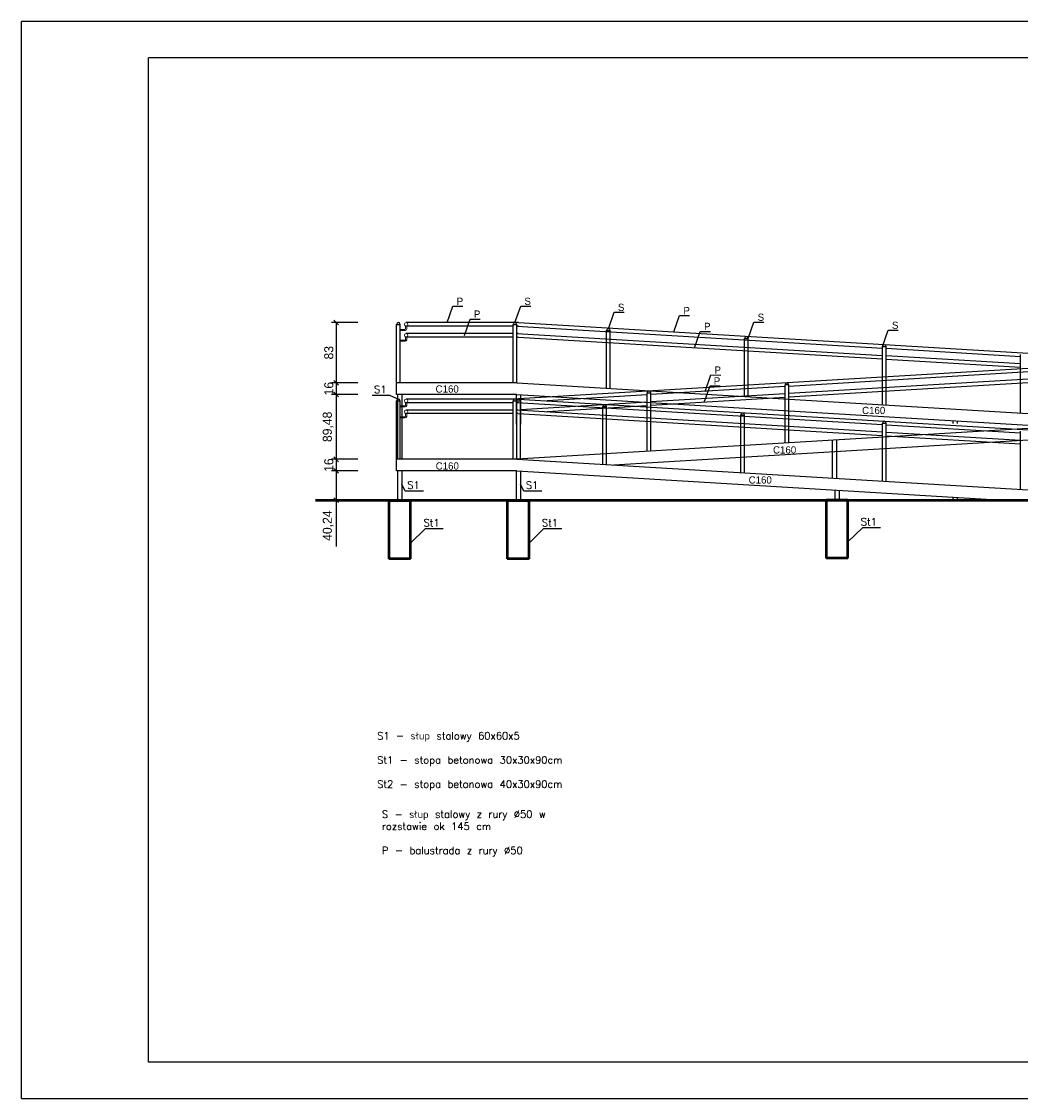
# Model space of a CAD drawing. Header units: centimetres. Extents: x 26734 to 37487, y -41160 to -26520.
# Tile 8 of 23: x 35380 to 36757, y -39502 to -38017. Entities that reach past the tile are written whole.
import ezdxf

# ---------------------------------------------------------------- set-up
doc = ezdxf.new("R2010")
doc.units = ezdxf.units.CM
doc.header["$PDMODE"] = 35
doc.header["$PDSIZE"] = 0.1
doc.layers.add('A-KomentNotOdn-T', color=3, linetype='Continuous')
doc.layers.add('Widokowa', color=94, linetype='Continuous')
doc.layers.add('A07 - OKNA', color=5, linetype='Continuous', lineweight=20)
doc.layers.add('Przekrojowa', color=90, linetype='Continuous', lineweight=50)
doc.dimstyles.new('ISO-25', dxfattribs={"dimtxt": 12.5, "dimasz": 6.5, "dimexe": 6.25, "dimexo": 3.625, "dimgap": 3.625, "dimtad": 1, "dimtxsty": 'Standard', "dimblk": 'OBLIQUE', "dimcen": 2.5, "dimadec": 0, "dimazin": 0, "dimtfac": 1, "dimtmove": 0, "dimatfit": 3, "dimldrblk": 'OBLIQUE', "dimfxl": 30, "dimfxlon": 1, "dimarcsym": 0})

# ---------------------------------------------------------------- blocks, each defined once
blk = doc.blocks.new('_Oblique')
at = {"color": 0, "linetype": 'ByBlock', "lineweight": -2}
blk.add_line((-0.5, -0.5), (0.5, 0.5), dxfattribs=at)
blk = doc.blocks.new('*D2646')
at = {"color": 0, "lineweight": -2, "ltscale": 0.6}
for p, q in [((35843.8, -38432.1), (35807.6, -38432.1)), ((35813.8, -38432.1), (35813.8, -38515.1)), ((35843.8, -38515.1), (35807.6, -38515.1))]:
    blk.add_line(p, q, dxfattribs=at)
at = {"layer": 'DEFPOINTS', "color": 0}
for p in [(35899.7, -38432.1), (35813.8, -38515.1), (35897.2, -38515.1)]:
    blk.add_point(p, dxfattribs=at)
at = {"color": 0, "lineweight": -2, "xscale": 6.5, "yscale": 6.5, "zscale": 6.5}
for p, rotation in [((35813.8, -38432.1), 90), ((35813.8, -38515.1), 270)]:
    blk.add_blockref('_Oblique', p, dxfattribs=dict(at, rotation=rotation))
at = {"color": 0, "ltscale": 0.6, "insert": (35803.9, -38473.6), "char_height": 12.5, "attachment_point": 5, "rotation": 90}
blk.add_mtext('83', dxfattribs=at)
blk = doc.blocks.new('*D2647')
at = {"color": 0, "lineweight": -2, "ltscale": 0.6}
for p, q in [((35843.8, -38515.1), (35807.6, -38515.1)), ((35813.8, -38515.1), (35813.8, -38531.1)), ((35843.8, -38531.1), (35807.6, -38531.1))]:
    blk.add_line(p, q, dxfattribs=at)
at = {"layer": 'DEFPOINTS', "color": 0}
for p in [(35897.2, -38515.1), (35813.8, -38531.1), (35897.2, -38531.1)]:
    blk.add_point(p, dxfattribs=at)
at = {"color": 0, "lineweight": -2, "xscale": 6.5, "yscale": 6.5, "zscale": 6.5}
for p, rotation in [((35813.8, -38515.1), 90), ((35813.8, -38531.1), 270)]:
    blk.add_blockref('_Oblique', p, dxfattribs=dict(at, rotation=rotation))
at = {"color": 0, "ltscale": 0.6, "insert": (35803.9, -38523.1), "char_height": 12.5, "attachment_point": 5, "rotation": 90}
blk.add_mtext('16', dxfattribs=at)
blk = doc.blocks.new('*D2648')
at = {"color": 0, "lineweight": -2, "ltscale": 0.6}
for p, q in [((35843.8, -38531.1), (35807.6, -38531.1)), ((35813.8, -38531.1), (35813.8, -38620.6)), ((35843.8, -38620.6), (35807.6, -38620.6))]:
    blk.add_line(p, q, dxfattribs=at)
at = {"layer": 'DEFPOINTS', "color": 0}
for p in [(35897.2, -38531.1), (35813.8, -38620.6), (35897.2, -38620.6)]:
    blk.add_point(p, dxfattribs=at)
at = {"color": 0, "lineweight": -2, "xscale": 6.5, "yscale": 6.5, "zscale": 6.5}
for p, rotation in [((35813.8, -38531.1), 90), ((35813.8, -38620.6), 270)]:
    blk.add_blockref('_Oblique', p, dxfattribs=dict(at, rotation=rotation))
at = {"color": 0, "ltscale": 0.6, "insert": (35802.9, -38575.8), "char_height": 12.5, "attachment_point": 5, "rotation": 90}
blk.add_mtext('89,48', dxfattribs=at)
blk = doc.blocks.new('*D2649')
at = {"color": 0, "lineweight": -2, "ltscale": 0.6}
for p, q in [((35843.8, -38620.6), (35807.6, -38620.6)), ((35813.8, -38620.6), (35813.8, -38636.6)), ((35843.8, -38636.6), (35807.6, -38636.6))]:
    blk.add_line(p, q, dxfattribs=at)
at = {"layer": 'DEFPOINTS', "color": 0}
for p in [(35897.2, -38620.6), (35813.8, -38636.6), (35897.2, -38636.6)]:
    blk.add_point(p, dxfattribs=at)
at = {"color": 0, "lineweight": -2, "xscale": 6.5, "yscale": 6.5, "zscale": 6.5}
for p, rotation in [((35813.8, -38620.6), 90), ((35813.8, -38636.6), 270)]:
    blk.add_blockref('_Oblique', p, dxfattribs=dict(at, rotation=rotation))
at = {"color": 0, "ltscale": 0.6, "insert": (35803.9, -38628.6), "char_height": 12.5, "attachment_point": 5, "rotation": 90}
blk.add_mtext('16', dxfattribs=at)
blk = doc.blocks.new('*D2650')
at = {"color": 0, "lineweight": -2, "ltscale": 0.6}
for p, q in [((35843.8, -38636.6), (35807.6, -38636.6)), ((35813.8, -38636.6), (35813.8, -38676.8)), ((35843.8, -38676.8), (35807.6, -38676.8)), ((35813.8, -38676.8), (35813.8, -38740.6))]:
    blk.add_line(p, q, dxfattribs=at)
at = {"layer": 'DEFPOINTS', "color": 0}
for p in [(35897.2, -38636.6), (35813.8, -38676.8), (35898.6, -38676.8)]:
    blk.add_point(p, dxfattribs=at)
at = {"color": 0, "lineweight": -2, "xscale": 6.5, "yscale": 6.5, "zscale": 6.5}
for p, rotation in [((35813.8, -38636.6), 90), ((35813.8, -38676.8), 270)]:
    blk.add_blockref('_Oblique', p, dxfattribs=dict(at, rotation=rotation))
at = {"color": 0, "ltscale": 0.6, "insert": (35802.9, -38712), "char_height": 12.5, "attachment_point": 5, "rotation": 90}
blk.add_mtext('40,24', dxfattribs=at)

msp = doc.modelspace()

# ---------------------------------------------------------------- linework, layer by layer
at = {"layer": 'A-KomentNotOdn-T', "ltscale": 0.6}
for p, q in [((35967.071, -38432.11), (35974.938, -38409.527)), ((35974.938, -38409.527), (35988.759, -38409.563)), ((36060.457, -38432.11), (36068.323, -38409.528)), ((36068.323, -38409.528), (36082.144, -38409.563)), ((35990.788, -38449.763), (35998.655, -38427.18)), ((35998.655, -38427.18), (36012.476, -38427.216)), ((36189.28, -38440.44), (36197.146, -38417.857)), ((36197.146, -38417.857), (36210.967, -38417.892)), ((36279.596, -38444.958), (36287.462, -38422.376)), ((36287.462, -38422.376), (36301.283, -38422.411)), ((36381.947, -38454.05), (36389.813, -38431.467)), ((36389.813, -38431.467), (36403.634, -38431.502)), ((36308.092, -38466.704), (36315.958, -38444.122)), ((36315.958, -38444.122), (36329.779, -38444.157)), ((36567.113, -38465.16), (36574.98, -38442.577)), ((36574.98, -38442.577), (36588.801, -38442.612)), ((36322.48, -38526.878), (36330.347, -38504.295)), ((36330.347, -38504.295), (36344.168, -38504.331)), ((36321.467, -38541.965), (36329.334, -38519.383)), ((36329.334, -38519.383), (36343.155, -38519.418))]:
    msp.add_line(p, q, dxfattribs=at)
at = {"layer": 'A07 - OKNA', "color": 1}
for p, q in [((35908.707, -38441.36), (35902.207, -38441.36)), ((35909.207, -38442.86), (35902.207, -38442.86)), ((35909.707, -38436.995), (35909.707, -38440.36)), ((35911.207, -38436.995), (35911.207, -38440.86)), ((35908.707, -38456.35), (35902.207, -38456.35)), ((35909.207, -38457.85), (35902.207, -38457.85)), ((35909.707, -38451.985), (35909.707, -38455.35)), ((35911.207, -38451.985), (35911.207, -38455.85)), ((35908.707, -38546.84), (35902.207, -38546.84)), ((35909.207, -38548.34), (35902.207, -38548.34)), ((35909.707, -38542.475), (35909.707, -38545.84)), ((35911.207, -38542.475), (35911.207, -38546.34)), ((35908.707, -38561.83), (35902.207, -38561.83)), ((35909.207, -38563.33), (35902.207, -38563.33)), ((35909.707, -38557.465), (35909.707, -38560.83)), ((35911.207, -38557.465), (35911.207, -38561.33))]:
    msp.add_line(p, q, dxfattribs=at)
for centre in [(35910.457, -38434.61), (35910.457, -38449.6), (35910.457, -38540.09), (35910.457, -38555.08)]:
    msp.add_circle(centre, 2.5, dxfattribs=at)
for centre, radius in [((35908.707, -38440.36), 1), ((35909.207, -38440.86), 2), ((35908.707, -38455.35), 1), ((35909.207, -38455.85), 2), ((35908.707, -38545.84), 1), ((35909.207, -38546.34), 2), ((35908.707, -38560.83), 1), ((35909.207, -38561.33), 2)]:
    msp.add_arc(centre, radius, 270, 0, dxfattribs=at)
at = {"layer": 'Przekrojowa'}
for p, q in [((35785.667, -38676.829), (37236.577, -38676.829)), ((35916.648, -38677.797), (35886.648, -38677.797)), ((35886.648, -38677.797), (35886.648, -38707.797)), ((35886.648, -38677.797), (35886.648, -38757.797)), ((35916.648, -38707.797), (35916.648, -38677.797)), ((35916.648, -38757.797), (35916.648, -38677.797)), ((36079.898, -38677.797), (36049.898, -38677.797)), ((36049.898, -38677.797), (36049.898, -38757.797)), ((36079.898, -38757.797), (36079.898, -38677.797)), ((36519.398, -38676.829), (36489.398, -38676.829)), ((36489.398, -38676.829), (36489.398, -38756.829)), ((36519.398, -38756.829), (36519.398, -38676.829)), ((35916.648, -38757.797), (35886.648, -38757.797)), ((36079.898, -38757.797), (36049.898, -38757.797)), ((36519.398, -38756.829), (36489.398, -38756.829))]:
    msp.add_line(p, q, dxfattribs=at)
at = {"layer": 'Widokowa'}
for p, q in [((37480.272, -38016.914), (35380.272, -38016.914)), ((35380.272, -39501.914), (35380.272, -38016.914)), ((35897.207, -38531.109), (35897.207, -38434.61)), ((35897.207, -38434.61), (35902.207, -38434.61)), ((35902.207, -38515.109), (35902.207, -38434.61)), ((36057.957, -38437.109), (35909.707, -38437.109)), ((36065.445, -38432.109), (35910.457, -38432.11)), ((36057.957, -38515.109), (36057.957, -38434.61)), ((36057.957, -38434.61), (36062.957, -38434.61)), ((36062.957, -38515.109), (36062.957, -38434.61)), ((36062.957, -38436.969), (36567.113, -38467.219)), ((36065.295, -38437.109), (36062.957, -38437.109)), ((36065.445, -38432.109), (36961.977, -38485.901)), ((36186.78, -38523.139), (36186.78, -38442.94)), ((36186.78, -38442.94), (36191.78, -38442.94)), ((36191.78, -38523.439), (36191.78, -38442.94)), ((36057.957, -38452.109), (35909.707, -38452.109)), ((36057.957, -38447.109), (35910.242, -38447.109)), ((36062.957, -38446.987), (36567.113, -38477.237)), ((36064.995, -38447.109), (36062.957, -38447.109)), ((36064.845, -38452.109), (36062.957, -38452.109)), ((36064.845, -38452.109), (36567.113, -38482.246)), ((36376.947, -38534.249), (36376.947, -38454.05)), ((36376.947, -38454.05), (36381.947, -38454.05)), ((36381.947, -38534.549), (36381.947, -38454.05)), ((36567.113, -38545.359), (36567.113, -38465.16)), ((36567.113, -38465.16), (36572.113, -38465.16)), ((36572.113, -38545.659), (36572.113, -38465.16)), ((36572.113, -38467.519), (36757.28, -38478.629)), ((36757.28, -38556.769), (36757.28, -38476.27)), ((36941.957, -38484.709), (36065.443, -38537.29)), ((36941.957, -38489.709), (36437.8, -38519.959)), ((36572.113, -38477.537), (36757.28, -38488.647)), ((36572.113, -38482.546), (36757.28, -38493.656)), ((36941.957, -38499.727), (36437.8, -38529.977)), ((36940.069, -38504.849), (36437.8, -38534.986)), ((36062.957, -38515.109), (35897.207, -38515.109)), ((36062.957, -38515.109), (36941.957, -38567.849)), ((36432.8, -38520.259), (36247.634, -38531.369)), ((36432.8, -38598.399), (36432.8, -38517.9)), ((36437.8, -38517.9), (36432.8, -38517.9)), ((36437.8, -38598.099), (36437.8, -38517.9)), ((36062.477, -38531.109), (35897.207, -38531.109)), ((35898.648, -38531.109), (35898.648, -38620.589)), ((35904.648, -38531.109), (35904.648, -38620.589)), ((36061.898, -38531.109), (36061.898, -38572.317)), ((36062.957, -38531.138), (36808.384, -38575.864)), ((36067.898, -38531.435), (36067.898, -38572.317)), ((36242.634, -38531.669), (36104.698, -38539.945)), ((36242.634, -38609.809), (36242.634, -38529.01)), ((36242.634, -38529.01), (36247.634, -38529.01)), ((36247.634, -38609.509), (36247.634, -38529.01)), ((36432.8, -38530.277), (36247.634, -38541.387)), ((36432.8, -38535.286), (36247.634, -38546.396)), ((35897.207, -38636.589), (35897.207, -38540.09)), ((35897.207, -38540.09), (35902.207, -38540.09)), ((35902.207, -38620.589), (35902.207, -38540.09)), ((36057.957, -38542.589), (35909.707, -38542.589)), ((36065.445, -38537.589), (35910.457, -38537.59)), ((36057.957, -38620.589), (36057.957, -38540.09)), ((36057.957, -38540.09), (36062.957, -38540.09)), ((36062.957, -38620.589), (36062.957, -38539.79)), ((36062.957, -38539.79), (36067.957, -38539.79)), ((36062.957, -38620.589), (36062.957, -38540.09)), ((36062.957, -38542.449), (36567.113, -38572.699)), ((36065.295, -38542.589), (36062.957, -38542.589)), ((36065.445, -38537.589), (36961.977, -38591.381)), ((36067.957, -38620.289), (36067.957, -38539.79)), ((36242.634, -38541.687), (36067.957, -38552.167)), ((36242.634, -38546.696), (36104.698, -38554.972)), ((36181.78, -38628.169), (36181.78, -38547.97)), ((36181.78, -38547.97), (36186.78, -38547.97)), ((36186.78, -38628.469), (36186.78, -38547.97)), ((36057.957, -38557.589), (35909.707, -38557.589)), ((36057.957, -38552.589), (35910.242, -38552.589)), ((36062.957, -38552.467), (36567.113, -38582.717)), ((36064.995, -38552.589), (36062.957, -38552.589)), ((36064.845, -38557.589), (36062.957, -38557.589)), ((36064.845, -38557.589), (36567.113, -38587.726)), ((36371.947, -38639.429), (36371.947, -38559.23)), ((36371.947, -38559.23), (36376.947, -38559.23)), ((36376.947, -38639.729), (36376.947, -38559.23)), ((36941.957, -38567.849), (36062.957, -38620.589)), ((36567.113, -38650.839), (36567.113, -38570.64)), ((36567.113, -38570.64), (36572.113, -38570.64)), ((36572.113, -38651.139), (36572.113, -38570.64)), ((36572.113, -38572.999), (36757.28, -38584.109)), ((36664.262, -38567.216), (36664.262, -38571.349)), ((36670.262, -38567.576), (36670.262, -38571.349)), ((36941.957, -38583.878), (36196.53, -38628.604)), ((36497.516, -38594.516), (36497.516, -38646.663)), ((36503.516, -38594.156), (36503.516, -38647.023)), ((36572.113, -38583.017), (36757.28, -38594.127)), ((36572.113, -38588.026), (36757.28, -38599.136)), ((36757.28, -38662.249), (36757.28, -38581.75)), ((36062.957, -38620.589), (35897.207, -38620.589)), ((36062.957, -38620.589), (35897.207, -38620.589)), ((36062.957, -38620.589), (36941.957, -38673.329)), ((36062.477, -38636.589), (35897.207, -38636.589)), ((35898.648, -38636.589), (35898.648, -38677.797)), ((35904.648, -38636.589), (35904.648, -38677.797)), ((36061.898, -38636.589), (36061.898, -38677.797)), ((36062.957, -38636.618), (36733.144, -38676.829)), ((36067.898, -38636.915), (36067.898, -38677.797)), ((36501.398, -38662.925), (36501.398, -38676.829)), ((36507.398, -38663.285), (36507.398, -38676.829)), ((36664.262, -38672.696), (36664.262, -38676.829)), ((36670.262, -38673.056), (36670.262, -38676.829)), ((35380.272, -39501.914), (37480.272, -39501.914))]:
    msp.add_line(p, q, dxfattribs=at)
at = {"layer": 'Widokowa', "color": 7}
for p, q in [((37430.272, -38066.914), (35555.272, -38066.914)), ((35555.272, -39451.914), (35555.272, -38066.914)), ((37430.272, -39451.914), (35555.272, -39451.914))]:
    msp.add_line(p, q, dxfattribs=at)
at = {"layer": 'Widokowa', "ltscale": 0.6}
for p, q in [((35888.418, -38532.66), (35863.396, -38532.66)), ((35888.418, -38532.66), (35899.707, -38537.59)), ((35909.297, -38664.653), (35904.648, -38654.729)), ((35934.319, -38664.653), (35909.297, -38664.653)), ((36072.547, -38664.653), (36067.898, -38654.729)), ((36097.569, -38664.653), (36072.547, -38664.653)), ((35936.67, -38716.628), (35916.648, -38735.986)), ((35961.692, -38716.628), (35936.67, -38716.628)), ((36099.92, -38716.628), (36079.898, -38735.986)), ((36124.942, -38716.628), (36099.92, -38716.628)), ((36539.42, -38715.227), (36519.398, -38734.585)), ((36564.442, -38715.227), (36539.42, -38715.227))]:
    msp.add_line(p, q, dxfattribs=at)
at = {"layer": 'Widokowa'}
for centre in [(35899.707, -38434.61), (36060.457, -38434.61), (36189.28, -38442.94), (36379.447, -38454.05), (36569.613, -38465.16), (36435.3, -38517.9), (36245.134, -38529.01), (35899.707, -38540.09), (36060.457, -38540.09), (36065.457, -38539.79), (36184.28, -38547.97), (36374.447, -38559.23), (36569.613, -38570.64)]:
    msp.add_arc(centre, 2.5, 0, 180, dxfattribs=at)

# ---------------------------------------------------------------- texts
at = {"layer": 'A-KomentNotOdn-T', "ltscale": 0.6, "char_height": 10, "width": 84.48432, "attachment_point": 1}
for s, insert in [('{\\F.shx;P}', (35980.112, -38397.693)), ('{\\F.shx;S}', (36073.498, -38397.693)), ('{\\F.shx;P}', (36003.83, -38415.346)), ('{\\F.shx;S}', (36202.321, -38406.023)), ('{\\F.shx;P}', (36292.637, -38410.542)), ('{\\F.shx;S}', (36394.988, -38419.633)), ('{\\F.shx;S}', (36580.154, -38430.743)), ('{\\F.shx;P}', (36321.133, -38432.288)), ('{\\F.shx;P}', (36335.521, -38492.461)), ('{\\F.shx;C160}', (35951.024, -38518.599)), ('{\\F.shx;P}', (36334.509, -38507.549)), ('{\\F.shx;C160}', (36538.952, -38548.177)), ('{\\F.shx;C160}', (36416.19, -38602.6)), ('{\\F.shx;C160}', (35951.153, -38624.773)), ('{\\F.shx;C160}', (36382.556, -38644.038))]:
    msp.add_mtext(s, dxfattribs=dict(at, insert=insert))
at = {"layer": 'Widokowa', "ltscale": 0.6, "char_height": 10, "attachment_point": 3}
for s, insert in [('{\\Ftxt.shx;S1}', (35883.342, -38519.167)), ('{\\Ftxt.shx;S1}', (35929.243, -38651.159)), ('{\\Ftxt.shx;S1}', (36092.493, -38651.159)), ('{\\Ftxt.shx;St1}', (35956.617, -38703.134)), ('{\\Ftxt.shx;St1}', (36119.867, -38703.134)), ('{\\Ftxt.shx;St1}', (36559.367, -38701.733))]:
    msp.add_mtext_dynamic_manual_height_columns(s, width=283.11934, gutter_width=50, heights=[10], dxfattribs=dict(at, insert=insert))
at = {"layer": 'Widokowa', "ltscale": 0.6, "char_height": 10, "attachment_point": 1}
for s, width, heights, insert in [('{\\Ftxt.shx;S1 - słup stalowy 60x60x5\\P\\PSt1 - stopa betonowa 30x30x90cm\\P\\PSt2 - stopa betonowa 40x30x90cm}', 406.70865, [110], (35870.403, -38996.839)), ('{\\Ftxt.shx;S - słup stalowy z rury %%C50 w rozstawie ok 145 cm\\P\\PP - balustrada z rury %%C50}', 523.82324, [63.3], (35877.005, -39104.924))]:
    msp.add_mtext_dynamic_manual_height_columns(s, width=width, gutter_width=50, heights=heights, dxfattribs=dict(at, insert=insert)).dxf.set("width", 283.11934)

# ---------------------------------------------------------------- dimensions: what is measured, and where the dimension line sits
at = {"ltscale": 0.6}
for base, p1, p2, picture, middle in [((35813.805, -38515.109), (35899.707, -38432.11), (35897.207, -38515.109), '*D2646', (35803.93, -38473.61)), ((35813.805, -38620.589), (35897.207, -38531.109), (35897.207, -38620.589), '*D2648', (35802.867, -38575.849)), ((35813.805, -38676.829), (35897.207, -38636.589), (35898.648, -38676.829), '*D2650', (35802.867, -38711.954))]:
    dim = msp.add_linear_dim(base=base, p1=p1, p2=p2, angle=90, dimstyle='ISO-25', dxfattribs=at)
    dim.commit()
    dim.dimension.update_dxf_attribs({"geometry": picture, "text_midpoint": middle})
for base, p1, p2, picture, middle in [((35813.805, -38531.109), (35897.207, -38515.109), (35897.207, -38531.109), '*D2647', (35813.805, -38523.109)), ((35813.805, -38636.589), (35897.207, -38620.589), (35897.207, -38636.589), '*D2649', (35813.805, -38628.589))]:
    dim = msp.add_linear_dim(base=base, p1=p1, p2=p2, angle=90, dimstyle='ISO-25', dxfattribs=at)
    dim.commit()
    dim.dimension.update_dxf_attribs({"geometry": picture, "text_midpoint": middle, "dimtype": 160})

doc.saveas('drawing.dxf')
